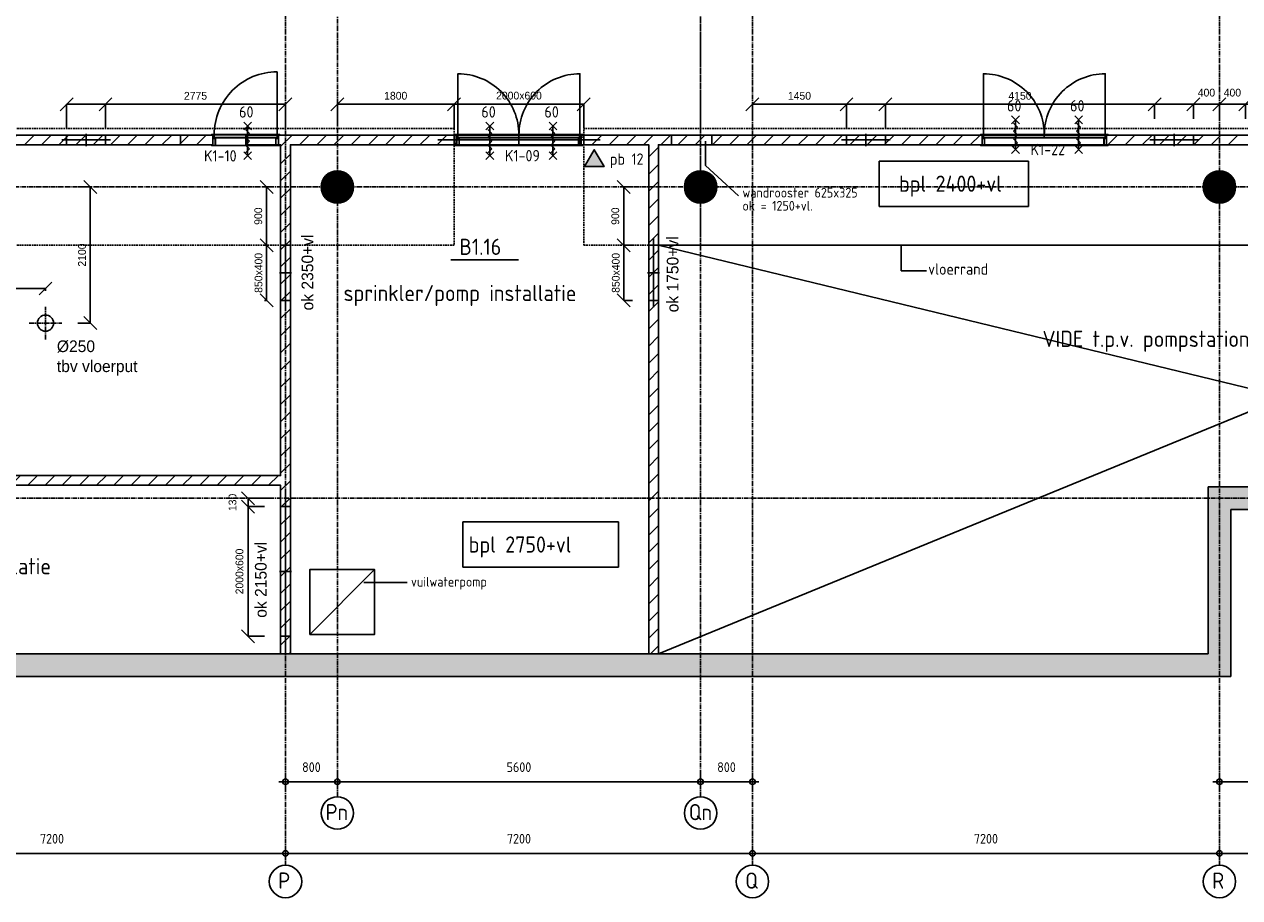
# Model space of a CAD drawing. Extents: x 3380 to 143674, y 4709 to 79406.
# Tile 21 of 24: x 114175 to 132914, y 6755 to 20225. Entities that reach past the tile are written whole.
import ezdxf
from ezdxf.enums import TextEntityAlignment as Align

# ---------------------------------------------------------------- set-up
doc = ezdxf.new("R2010")
doc.units = 0
doc.header["$LTSCALE"] = 100
doc.linetypes.add('CENTER2', pattern=[1.125, 0.75, -0.125, 0.125, -0.125])
doc.linetypes.add('HIDDEN', pattern=[0.375, 0.25, -0.125])
doc.layers.get('0').update_dxf_attribs({"linetype": 'CONTINUOUS'})
doc.layers.get('DEFPOINTS').update_dxf_attribs({"linetype": 'CONTINUOUS'})
for name, color, linetype in [('AL------_SPARING', 2, 'CONTINUOUS'), ('BOUWKUNDIG', 11, 'CONTINUOUS'), ('PARKEREN', 8, 'HIDDEN'), ('SPARING', 2, 'CONTINUOUS'), ('STRAMIEN', 7, 'CENTER2'), ('TEKST', 11, 'CONTINUOUS')]:
    doc.layers.add(name, color=color, linetype=linetype)
doc.styles.add('BURO', font='ISO.SHX')
doc.styles.add('BURO-012', font='BUROFONT.shx', dxfattribs={"height": 120})
doc.styles.add('BURO-018', font='BUROFONT.shx', dxfattribs={"height": 180})
doc.styles.add('PIETERS', font='ISO.SHX')
doc.styles.get("Standard").update_dxf_attribs({"font": 'ISO.SHX'})
doc.dimstyles.new('1-50', dxfattribs={"dimscale": 50, "dimtxt": 3, "dimasz": 1, "dimexe": 0, "dimexo": 0, "dimgap": 1, "dimtad": 1, "dimdec": 0, "dimtxsty": 'STANDARD', "dimblk1": 'B-TOD', "dimblk2": 'B-TOD', "dimsah": 1, "dimcen": 0, "dimse1": 1, "dimse2": 1, "dimclrd": 256, "dimclre": 256, "dimclrt": 256, "dimazin": 3, "dimtfac": 1, "dimtdec": 0, "dimtmove": 0, "dimatfit": 3, "dimtolj": 1})
doc.dimstyles.new('DIM100', dxfattribs={"dimscale": 100, "dimtxt": 1.8, "dimasz": 0, "dimexe": 0, "dimexo": 2.5, "dimgap": 1.5, "dimtad": 0, "dimdec": 0, "dimzin": 0, "dimtxsty": 'BURO-018', "dimtsz": 1, "dimcen": -3, "dimazin": 3, "dimtfac": 1, "dimtdec": 0, "dimtofl": 0, "dimtmove": 0, "dimatfit": 3, "dimtvp": 1.055556, "dimtolj": 1, "dimtzin": 0})
pattern_1 = [(45, (37504.02, 180606.86), (-132.58252, 132.58252), [])]

# ---------------------------------------------------------------- blocks, each defined once
blk = doc.blocks.new('B-TOD')
for p, q in [((-2, 0), (2, 0)), ((0, -2), (0, 2))]:
    blk.add_line(p, q)
blk.add_circle((0, 0), 0.86)
blk = doc.blocks.new('*D53')
at = {"linetype": 'BYBLOCK'}
blk.add_line((87948, -173168), (95048, -173168), dxfattribs=at)
at = {"layer": 'DEFPOINTS', "color": 0, "linetype": 'BYBLOCK'}
for p in [(95098, -173168), (87898, -173352), (95098, -173352)]:
    blk.add_point(p, dxfattribs=at)
at = {"linetype": 'BYBLOCK', "xscale": 50, "yscale": 50, "zscale": 50, "rotation": 180}
blk.add_blockref('B-TOD', (87898, -173168), dxfattribs=at)
at = {"linetype": 'BYBLOCK', "xscale": 50, "yscale": 50, "zscale": 50}
blk.add_blockref('B-TOD', (95098, -173168), dxfattribs=at)
at = {"linetype": 'BYBLOCK'}
blk.add_text('7200', height=150, dxfattribs=at).set_placement((91498, -173018), align=Align.CENTER)
blk = doc.blocks.new('*D59')
at = {"linetype": 'BYBLOCK'}
blk.add_line((73548, -173168), (80648, -173168), dxfattribs=at)
at = {"layer": 'DEFPOINTS', "color": 0, "linetype": 'BYBLOCK'}
for p in [(80698, -173168), (73498, -173352), (80698, -173352)]:
    blk.add_point(p, dxfattribs=at)
at = {"linetype": 'BYBLOCK', "xscale": 50, "yscale": 50, "zscale": 50, "rotation": 180}
blk.add_blockref('B-TOD', (73498, -173168), dxfattribs=at)
at = {"linetype": 'BYBLOCK', "xscale": 50, "yscale": 50, "zscale": 50}
blk.add_blockref('B-TOD', (80698, -173168), dxfattribs=at)
at = {"linetype": 'BYBLOCK'}
blk.add_text('7200', height=150, dxfattribs=at).set_placement((77098, -173018), align=Align.CENTER)
blk = doc.blocks.new('*D60')
at = {"linetype": 'BYBLOCK'}
blk.add_line((87148, -172064), (87848, -172064), dxfattribs=at)
at = {"layer": 'DEFPOINTS', "color": 0, "linetype": 'BYBLOCK'}
for p in [(87098, -171785), (87898, -172064), (87898, -172457)]:
    blk.add_point(p, dxfattribs=at)
at = {"linetype": 'BYBLOCK', "xscale": 50, "yscale": 50, "zscale": 50, "rotation": 180}
blk.add_blockref('B-TOD', (87098, -172064), dxfattribs=at)
at = {"linetype": 'BYBLOCK', "xscale": 50, "yscale": 50, "zscale": 50}
blk.add_blockref('B-TOD', (87898, -172064), dxfattribs=at)
at = {"linetype": 'BYBLOCK'}
blk.add_text('800', height=150, dxfattribs=at).set_placement((87498, -171914), align=Align.CENTER)
blk = doc.blocks.new('*D61')
at = {"linetype": 'BYBLOCK'}
blk.add_line((80748, -172064), (81448, -172064), dxfattribs=at)
at = {"layer": 'DEFPOINTS', "color": 0, "linetype": 'BYBLOCK'}
for p in [(81498, -172064), (80698, -172457), (81498, -172457)]:
    blk.add_point(p, dxfattribs=at)
at = {"linetype": 'BYBLOCK', "xscale": 50, "yscale": 50, "zscale": 50, "rotation": 180}
blk.add_blockref('B-TOD', (80698, -172064), dxfattribs=at)
at = {"linetype": 'BYBLOCK', "xscale": 50, "yscale": 50, "zscale": 50}
blk.add_blockref('B-TOD', (81498, -172064), dxfattribs=at)
at = {"linetype": 'BYBLOCK'}
blk.add_text('800', height=150, dxfattribs=at).set_placement((81098, -171914), align=Align.CENTER)
blk = doc.blocks.new('*D62')
at = {"linetype": 'BYBLOCK'}
blk.add_line((81548, -172064), (87048, -172064), dxfattribs=at)
at = {"layer": 'DEFPOINTS', "color": 0, "linetype": 'BYBLOCK'}
for p in [(87098, -171785), (87098, -172064), (81498, -172457)]:
    blk.add_point(p, dxfattribs=at)
at = {"linetype": 'BYBLOCK', "xscale": 50, "yscale": 50, "zscale": 50, "rotation": 180}
blk.add_blockref('B-TOD', (81498, -172064), dxfattribs=at)
at = {"linetype": 'BYBLOCK', "xscale": 50, "yscale": 50, "zscale": 50}
blk.add_blockref('B-TOD', (87098, -172064), dxfattribs=at)
at = {"linetype": 'BYBLOCK'}
blk.add_text('5600', height=150, dxfattribs=at).set_placement((84298, -171914), align=Align.CENTER)
blk = doc.blocks.new('*D63')
at = {"linetype": 'BYBLOCK'}
blk.add_line((80748, -173168), (87848, -173168), dxfattribs=at)
at = {"layer": 'DEFPOINTS', "color": 0, "linetype": 'BYBLOCK'}
for p in [(87898, -173168), (80698, -173352), (87898, -173352)]:
    blk.add_point(p, dxfattribs=at)
at = {"linetype": 'BYBLOCK', "xscale": 50, "yscale": 50, "zscale": 50, "rotation": 180}
blk.add_blockref('B-TOD', (80698, -173168), dxfattribs=at)
at = {"linetype": 'BYBLOCK', "xscale": 50, "yscale": 50, "zscale": 50}
blk.add_blockref('B-TOD', (87898, -173168), dxfattribs=at)
at = {"linetype": 'BYBLOCK'}
blk.add_text('7200', height=150, dxfattribs=at).set_placement((84298, -173018), align=Align.CENTER)
blk = doc.blocks.new('*D64')
at = {"linetype": 'BYBLOCK'}
blk.add_line((95148, -172064), (100648, -172064), dxfattribs=at)
at = {"layer": 'DEFPOINTS', "color": 0, "linetype": 'BYBLOCK'}
for p in [(100698, -171785), (100698, -172064), (95098, -172457)]:
    blk.add_point(p, dxfattribs=at)
at = {"linetype": 'BYBLOCK', "xscale": 50, "yscale": 50, "zscale": 50, "rotation": 180}
blk.add_blockref('B-TOD', (95098, -172064), dxfattribs=at)
at = {"linetype": 'BYBLOCK', "xscale": 50, "yscale": 50, "zscale": 50}
blk.add_blockref('B-TOD', (100698, -172064), dxfattribs=at)
at = {"linetype": 'BYBLOCK'}
blk.add_text('5600', height=150, dxfattribs=at).set_placement((97898, -171914), align=Align.CENTER)
blk = doc.blocks.new('*D65')
at = {"linetype": 'BYBLOCK'}
blk.add_line((95148, -173168), (102248, -173168), dxfattribs=at)
at = {"layer": 'DEFPOINTS', "color": 0, "linetype": 'BYBLOCK'}
for p in [(102298, -173168), (95098, -173352), (102298, -173352)]:
    blk.add_point(p, dxfattribs=at)
at = {"linetype": 'BYBLOCK', "xscale": 50, "yscale": 50, "zscale": 50, "rotation": 180}
blk.add_blockref('B-TOD', (95098, -173168), dxfattribs=at)
at = {"linetype": 'BYBLOCK', "xscale": 50, "yscale": 50, "zscale": 50}
blk.add_blockref('B-TOD', (102298, -173168), dxfattribs=at)
at = {"linetype": 'BYBLOCK'}
blk.add_text('7200', height=150, dxfattribs=at).set_placement((98698, -173018), align=Align.CENTER)
blk = doc.blocks.new('SPAAR2')
at = {"color": 1, "linetype": 'CONTINUOUS'}
for p, q in [((0, -2.5), (0, 2.5)), ((-2.5, 0), (2.5, 0))]:
    blk.add_line(p, q, dxfattribs=at)
at = {"color": 0, "linetype": 'CONTINUOUS'}
for p, q in [((-2, 2), (2, 2)), ((-2, -2), (-2, 2)), ((2, 2), (2, -2)), ((2, -2), (-2, -2))]:
    blk.add_line(p, q, dxfattribs=at)
at = {"color": 0, "linetype": 'CONTINUOUS', "style": 'BURO-018', "flags": 1}
blk.add_attdef('AL_OMS', (0, 0), '', height=1.8, dxfattribs=at)
blk = doc.blocks.new('*D101')
at = {"color": 0, "linetype": 'BYBLOCK'}
for p, q in [((117726, 14686), (117526, 14886)), ((117877, 14786), (117626, 14786)), ((117626, 12786), (117626, 14786)), ((117726, 12686), (117526, 12886)), ((117877, 12786), (117626, 12786))]:
    blk.add_line(p, q, dxfattribs=at)
at = {"layer": 'DEFPOINTS', "color": 0, "linetype": 'BYBLOCK'}
for p in [(117626, 14786), (118127, 14786), (118127, 12786)]:
    blk.add_point(p, dxfattribs=at)
at = {"color": 0, "linetype": 'BYBLOCK', "insert": (117493, 13786), "char_height": 120, "attachment_point": 5, "rotation": 90, "style": 'BURO-012'}
blk.add_mtext('\\A1;2000x600', dxfattribs=at)
blk = doc.blocks.new('*D102')
at = {"color": 0, "linetype": 'BYBLOCK'}
for p, q in [((117726, 14816), (117526, 15016)), ((117726, 14686), (117526, 14886)), ((117952, 14916), (117626, 14916)), ((117626, 14786), (117626, 14916)), ((117877, 14786), (117626, 14786))]:
    blk.add_line(p, q, dxfattribs=at)
at = {"layer": 'DEFPOINTS', "color": 0, "linetype": 'BYBLOCK'}
for p in [(117626, 14916), (118202, 14916), (118127, 14786)]:
    blk.add_point(p, dxfattribs=at)
at = {"color": 0, "linetype": 'BYBLOCK', "insert": (117386, 14851), "char_height": 120, "attachment_point": 5, "rotation": 90, "style": 'BURO-012'}
blk.add_mtext('\\A1;130', dxfattribs=at)
blk = doc.blocks.new('*D103')
at = {"color": 0, "linetype": 'BYBLOCK'}
for p, q in [((118902, 20891), (119102, 21091)), ((119002, 20663), (119002, 20991)), ((119002, 20991), (120802, 20991)), ((120702, 20891), (120902, 21091)), ((120802, 20616), (120802, 20991))]:
    blk.add_line(p, q, dxfattribs=at)
at = {"layer": 'DEFPOINTS', "color": 0, "linetype": 'BYBLOCK'}
for p in [(120802, 20991, -311), (119002, 20413), (120802, 20366)]:
    blk.add_point(p, dxfattribs=at)
at = {"color": 0, "linetype": 'BYBLOCK', "insert": (119902, 21122), "char_height": 120, "attachment_point": 5, "style": 'BURO-012'}
blk.add_mtext('\\A1;1800', dxfattribs=at)
blk = doc.blocks.new('*D104')
at = {"color": 0, "linetype": 'BYBLOCK'}
for p, q in [((120702, 20891), (120902, 21091)), ((120802, 20616), (120802, 20991)), ((120802, 20991), (122802, 20991)), ((122702, 20891), (122902, 21091)), ((122802, 20616), (122802, 20991))]:
    blk.add_line(p, q, dxfattribs=at)
at = {"layer": 'DEFPOINTS', "color": 0, "linetype": 'BYBLOCK'}
for p in [(122802, 20991, -311), (120802, 20366), (122802, 20366)]:
    blk.add_point(p, dxfattribs=at)
at = {"color": 0, "linetype": 'BYBLOCK', "insert": (121802, 21124), "char_height": 120, "attachment_point": 5, "style": 'BURO-012'}
blk.add_mtext('\\A1;2000x600', dxfattribs=at)
blk = doc.blocks.new('*D105')
at = {"color": 0, "linetype": 'BYBLOCK'}
for p, q in [((115327, 20891), (115527, 21091)), ((115427, 20616), (115427, 20991)), ((115427, 20991), (118202, 20991)), ((118102, 20891), (118302, 21091)), ((118202, 20616), (118202, 20991))]:
    blk.add_line(p, q, dxfattribs=at)
at = {"layer": 'DEFPOINTS', "color": 0, "linetype": 'BYBLOCK'}
for p in [(118202, 20991), (115427, 20366), (118202, 20366)]:
    blk.add_point(p, dxfattribs=at)
at = {"color": 0, "linetype": 'BYBLOCK', "insert": (116815, 21121), "char_height": 120, "attachment_point": 5, "style": 'BURO-012'}
blk.add_mtext('\\A1;2775', dxfattribs=at)
blk = doc.blocks.new('*D106')
at = {"color": 0, "linetype": 'BYBLOCK'}
for p, q in [((125302, 20891), (125502, 21091)), ((125402, 20766), (125402, 20991)), ((125402, 20991), (126852, 20991)), ((126752, 20891), (126952, 21091)), ((126852, 20766), (126852, 20991))]:
    blk.add_line(p, q, dxfattribs=at)
at = {"layer": 'DEFPOINTS', "color": 0, "linetype": 'BYBLOCK'}
for p in [(126852, 20991), (125402, 20516), (126852, 20516)]:
    blk.add_point(p, dxfattribs=at)
at = {"color": 0, "linetype": 'BYBLOCK', "insert": (126127, 21121), "char_height": 120, "attachment_point": 5, "style": 'BURO-012'}
blk.add_mtext('\\A1;1450', dxfattribs=at)
blk = doc.blocks.new('*D119')
at = {"color": 0, "linetype": 'BYBLOCK'}
for p, q in [((114727, 20891), (114927, 21091)), ((114827, 20616), (114827, 20991)), ((114827, 20991), (115427, 20991)), ((115327, 20891), (115527, 21091)), ((115427, 20616), (115427, 20991))]:
    blk.add_line(p, q, dxfattribs=at)
at = {"layer": 'DEFPOINTS', "color": 0, "linetype": 'BYBLOCK'}
for p in [(115427, 20991), (114827, 20366), (115427, 20366)]:
    blk.add_point(p, dxfattribs=at)
blk = doc.blocks.new('*D120')
at = {"color": 0, "linetype": 'BYBLOCK'}
for p, q in [((118012, 19616), (117812, 19816)), ((117952, 19716), (117912, 19716)), ((117912, 19716), (117912, 18816)), ((118012, 18716), (117812, 18916)), ((117877, 18816), (117912, 18816))]:
    blk.add_line(p, q, dxfattribs=at)
at = {"layer": 'DEFPOINTS', "color": 0, "linetype": 'BYBLOCK'}
for p in [(118202, 19716), (117912, 18816), (118127, 18816)]:
    blk.add_point(p, dxfattribs=at)
at = {"color": 0, "linetype": 'BYBLOCK', "insert": (117783, 19266), "char_height": 120, "attachment_point": 5, "rotation": 90, "style": 'BURO-012'}
blk.add_mtext('\\A1;900', dxfattribs=at)
blk = doc.blocks.new('*D121')
at = {"color": 0, "linetype": 'BYBLOCK'}
for p, q in [((118012, 18716), (117812, 18916)), ((117877, 18816), (117912, 18816)), ((117912, 18816), (117912, 17966)), ((118012, 17866), (117812, 18066)), ((117877, 17966), (117912, 17966))]:
    blk.add_line(p, q, dxfattribs=at)
at = {"layer": 'DEFPOINTS', "color": 0, "linetype": 'BYBLOCK'}
for p in [(118127, 18816), (117912, 17966), (118127, 17966)]:
    blk.add_point(p, dxfattribs=at)
at = {"color": 0, "linetype": 'BYBLOCK', "insert": (117787, 18391), "char_height": 120, "attachment_point": 5, "rotation": 90, "style": 'BURO-012'}
blk.add_mtext('\\A1;850x400', dxfattribs=at)
blk = doc.blocks.new('*D122')
at = {"color": 0, "linetype": 'BYBLOCK'}
for p, q in [((123518, 18716), (123318, 18916)), ((123552, 18816), (123418, 18816)), ((123418, 17966), (123418, 18816)), ((123518, 17866), (123318, 18066)), ((123552, 17966), (123418, 17966))]:
    blk.add_line(p, q, dxfattribs=at)
at = {"layer": 'DEFPOINTS', "color": 0, "linetype": 'BYBLOCK'}
for p in [(123418, 18816), (123802, 18816), (123802, 17966)]:
    blk.add_point(p, dxfattribs=at)
at = {"color": 0, "linetype": 'BYBLOCK', "insert": (123295, 18391), "char_height": 120, "attachment_point": 5, "rotation": 90, "style": 'BURO-012'}
blk.add_mtext('\\A1;850x400', dxfattribs=at)
blk = doc.blocks.new('*D123')
at = {"color": 0, "linetype": 'BYBLOCK'}
for p, q in [((123518, 19616), (123318, 19816)), ((123552, 19716), (123418, 19716)), ((123418, 19716), (123418, 18816)), ((123518, 18716), (123318, 18916)), ((123552, 18816), (123418, 18816))]:
    blk.add_line(p, q, dxfattribs=at)
at = {"layer": 'DEFPOINTS', "color": 0, "linetype": 'BYBLOCK'}
for p in [(123802, 19716), (123418, 18816), (123802, 18816)]:
    blk.add_point(p, dxfattribs=at)
at = {"color": 0, "linetype": 'BYBLOCK', "insert": (123288, 19266), "char_height": 120, "attachment_point": 5, "rotation": 90, "style": 'BURO-012'}
blk.add_mtext('\\A1;900', dxfattribs=at)
blk = doc.blocks.new('*D124')
at = {"color": 0, "linetype": 'BYBLOCK'}
for p, q in [((126752, 20891), (126952, 21091)), ((126852, 20616), (126852, 20991)), ((126852, 20991), (127452, 20991)), ((127352, 20891), (127552, 21091)), ((127452, 20616), (127452, 20991))]:
    blk.add_line(p, q, dxfattribs=at)
at = {"layer": 'DEFPOINTS', "color": 0, "linetype": 'BYBLOCK'}
for p in [(127452, 20991), (126852, 20366), (127452, 20366)]:
    blk.add_point(p, dxfattribs=at)
blk = doc.blocks.new('*D125')
at = {"color": 0, "linetype": 'BYBLOCK'}
for p, q in [((132502, 20891), (132702, 21091)), ((132602, 20766), (132602, 20991)), ((132602, 20991), (133002, 20991)), ((132902, 20891), (133102, 21091)), ((133002, 20766), (133002, 20991))]:
    blk.add_line(p, q, dxfattribs=at)
at = {"layer": 'DEFPOINTS', "color": 0, "linetype": 'BYBLOCK'}
for p in [(133002, 20991), (132602, 20516), (133002, 20516)]:
    blk.add_point(p, dxfattribs=at)
at = {"color": 0, "linetype": 'BYBLOCK', "insert": (132802, 21170), "char_height": 120, "attachment_point": 5, "style": 'BURO-012'}
blk.add_mtext('\\A1;400', dxfattribs=at)
blk = doc.blocks.new('*D126')
at = {"color": 0, "linetype": 'BYBLOCK'}
for p, q in [((132902, 20891), (133102, 21091)), ((133002, 20766), (133002, 20991)), ((133002, 20991), (133602, 20991)), ((133502, 20891), (133702, 21091)), ((133602, 20766), (133602, 20991))]:
    blk.add_line(p, q, dxfattribs=at)
at = {"layer": 'DEFPOINTS', "color": 0, "linetype": 'BYBLOCK'}
for p in [(133602, 20991), (133002, 20516), (133602, 20516)]:
    blk.add_point(p, dxfattribs=at)
blk = doc.blocks.new('*D127')
at = {"color": 0, "linetype": 'BYBLOCK'}
for p, q in [((132102, 20891), (132302, 21091)), ((132202, 20766), (132202, 20991)), ((132202, 20991), (132602, 20991)), ((132502, 20891), (132702, 21091)), ((132602, 20807), (132602, 20991))]:
    blk.add_line(p, q, dxfattribs=at)
at = {"layer": 'DEFPOINTS', "color": 0, "linetype": 'BYBLOCK'}
for p in [(132602, 20991), (132202, 20516), (132602, 20557)]:
    blk.add_point(p, dxfattribs=at)
at = {"color": 0, "linetype": 'BYBLOCK', "insert": (132402, 21170), "char_height": 120, "attachment_point": 5, "style": 'BURO-012'}
blk.add_mtext('\\A1;400', dxfattribs=at)
blk = doc.blocks.new('*D128')
at = {"color": 0, "linetype": 'BYBLOCK'}
for p, q in [((131502, 20891), (131702, 21091)), ((131602, 20766), (131602, 20991)), ((131602, 20991), (132202, 20991)), ((132102, 20891), (132302, 21091)), ((132202, 20766), (132202, 20991))]:
    blk.add_line(p, q, dxfattribs=at)
at = {"layer": 'DEFPOINTS', "color": 0, "linetype": 'BYBLOCK'}
for p in [(132202, 20991), (131602, 20516), (132202, 20516)]:
    blk.add_point(p, dxfattribs=at)
blk = doc.blocks.new('*D129')
at = {"color": 0, "linetype": 'BYBLOCK'}
for p, q in [((127352, 20891), (127552, 21091)), ((127452, 20766), (127452, 20991)), ((127452, 20991), (131602, 20991)), ((131502, 20891), (131702, 21091)), ((131602, 20766), (131602, 20991))]:
    blk.add_line(p, q, dxfattribs=at)
at = {"layer": 'DEFPOINTS', "color": 0, "linetype": 'BYBLOCK'}
for p in [(131602, 20991), (127452, 20516), (131602, 20516)]:
    blk.add_point(p, dxfattribs=at)
at = {"color": 0, "linetype": 'BYBLOCK', "insert": (129527, 21121), "char_height": 120, "attachment_point": 5, "style": 'BURO-012'}
blk.add_mtext('\\A1;4150', dxfattribs=at)
blk = doc.blocks.new('*D136')
at = {"color": 0, "linetype": 'BYBLOCK'}
for p, q in [((110902, 18050), (111102, 18250)), ((114402, 18050), (114602, 18250)), ((111002, 18116), (111002, 18150)), ((114502, 18150), (111002, 18150)), ((114502, 18116), (114502, 18150))]:
    blk.add_line(p, q, dxfattribs=at)
at = {"layer": 'DEFPOINTS', "color": 0, "linetype": 'BYBLOCK'}
for p in [(111002, 18150), (111002, 17866), (114502, 17866)]:
    blk.add_point(p, dxfattribs=at)
at = {"color": 0, "linetype": 'BYBLOCK', "insert": (112752, 18277), "char_height": 120, "attachment_point": 5, "style": 'BURO-012'}
blk.add_mtext('\\A1;3500', dxfattribs=at)
blk = doc.blocks.new('*D137')
at = {"color": 0, "linetype": 'BYBLOCK'}
for p, q in [((115002, 19716), (115192, 19716)), ((115292, 19616), (115092, 19816)), ((115192, 17616), (115192, 19716)), ((115002, 17616), (115192, 17616)), ((115292, 17516), (115092, 17716))]:
    blk.add_line(p, q, dxfattribs=at)
at = {"layer": 'DEFPOINTS', "color": 0, "linetype": 'BYBLOCK'}
for p in [(114752, 19716), (115192, 19716), (114752, 17616)]:
    blk.add_point(p, dxfattribs=at)
at = {"color": 0, "linetype": 'BYBLOCK', "insert": (115066, 18666), "char_height": 120, "attachment_point": 5, "rotation": 90, "style": 'BURO-012'}
blk.add_mtext('\\A1;2100', dxfattribs=at)

msp = doc.modelspace()

# ---------------------------------------------------------------- hatches: boundary and pattern name
at = {"layer": 'BOUWKUNDIG', "linetype": 'CONTINUOUS'}
h = msp.add_hatch(dxfattribs=at)
h.set_pattern_fill('NAALDHOUT', color=256, scale=50, style=0)
h.set_pattern_definition(pattern_1)
h.paths.add_polyline_path([(118092, 18516), (120842, 18516), (120842, 18366), (118277, 18366), (118277, 10516), (118127, 10516), (118127, 13116), (107682.1, 13116), (107682.1, 13266), (118127, 13266), (118127, 18366), (118092, 18366)])
h = msp.add_hatch(dxfattribs=at)
h.set_pattern_fill('NAALDHOUT', color=256, scale=50, style=0)
h.set_pattern_definition(pattern_1)
h.paths.add_polyline_path([(113170, 18365), (113170, 18515), (117082, 18516), (117082, 18366)])

# ---------------------------------------------------------------- linework, layer by layer
at = {"layer": 'BOUWKUNDIG', "linetype": 'HIDDEN'}
for p, q in [((139317, 18616), (122802, 18616)), ((122802, 16816), (122802, 18616)), ((122802, 16816), (123952, 16816))]:
    msp.add_line(p, q, dxfattribs=at)
at = {"layer": 'BOUWKUNDIG', "linetype": 'CONTINUOUS'}
for p, q in [((108372, 18516, -310.7), (116582, 18516, -310.7)), ((116582, 18366, -310.7), (108372, 18366, -310.7)), ((116582, 18516, -310.7), (116582, 18366, -310.7)), ((117592, 18516, -310.7), (120814, 18516, -310.7)), ((117592, 18366, -310.7), (117592, 18516, -310.7)), ((118127, 18366, -310.7), (117592, 18366, -310.7)), ((118127, 13266, -310.7), (118127, 18366, -310.7)), ((120814, 18366, -310.7), (118277, 18366, -310.7)), ((118277, 18366, -310.7), (118277, 10516, -310.7)), ((120814, 18516, -310.7), (120814, 18366, -310.7)), ((122734, 18366), (122734, 18516)), ((122734, 18516), (139317, 18516)), ((123802, 18366), (122734, 18366)), ((122762, 18465.9), (122812.1, 18516)), ((122927.3, 18366), (123077.3, 18516)), ((123192.5, 18366), (123342.5, 18516)), ((123457.6, 18366), (123607.6, 18516)), ((123722.8, 18366), (123872.8, 18516)), ((123802, 10516), (123802, 18366)), ((139317, 18366), (123952, 18366)), ((123952, 18366), (123952, 10516)), ((123988, 18366), (124138, 18516)), ((124777, 18516), (124152, 18516)), ((124152, 18516), (124152, 18366)), ((124152, 18366), (124777, 18366)), ((124253.1, 18366), (124403.1, 18516)), ((124518.3, 18366), (124668.3, 18516)), ((124777, 18366), (124777, 18516)), ((124783.5, 18366), (124933.5, 18516)), ((125048.6, 18366), (125198.6, 18516)), ((125313.8, 18366), (125463.8, 18516)), ((125579, 18366), (125729, 18516)), ((125844.1, 18366), (125994.1, 18516)), ((126109.3, 18366), (126259.3, 18516)), ((126374.5, 18366), (126524.5, 18516)), ((126639.6, 18366), (126789.6, 18516)), ((126904.8, 18366), (127054.8, 18516)), ((127169.9, 18366), (127319.9, 18516)), ((127435.1, 18366), (127585.1, 18516)), ((127700.3, 18366), (127850.3, 18516)), ((127965.4, 18366), (128115.4, 18516)), ((128230.6, 18366), (128380.6, 18516)), ((128495.8, 18366), (128645.8, 18516)), ((128760.9, 18366), (128910.9, 18516)), ((128942, 18366, -310.7), (128942, 18516, -310.7)), ((130862, 18366), (130862, 18516)), ((130882.3, 18366), (131032.3, 18516)), ((131147.4, 18366), (131297.4, 18516)), ((131412.6, 18366), (131562.6, 18516)), ((131677.8, 18366), (131827.8, 18516)), ((131942.9, 18366), (132092.9, 18516)), ((132208.1, 18366), (132358.1, 18516)), ((132473.2, 18366), (132623.2, 18516)), ((132738.4, 18366), (132888.4, 18516)), ((123802, 18180), (123952, 18330)), ((123802, 17914.9), (123952, 18064.9)), ((123802, 17649.7), (123952, 17799.7)), ((123802, 17384.5), (123952, 17534.5)), ((123802, 17119.4), (123952, 17269.4)), ((123802, 16854.2), (123952, 17004.2)), ((123802, 16589), (123952, 16739)), ((139317, 16816), (123952, 16816)), ((123952, 10516), (139317, 16816)), ((139317, 13091), (123952, 16816)), ((123802, 16323.9), (123952, 16473.9)), ((123802, 16058.7), (123952, 16208.7)), ((123802, 15793.5), (123952, 15943.5)), ((123802, 15528.4), (123952, 15678.4)), ((123802, 15263.2), (123952, 15413.2)), ((123802, 14998.1), (123952, 15148.1)), ((123802, 14732.9), (123952, 14882.9)), ((123802, 14467.7), (123952, 14617.7)), ((123802, 14202.6), (123952, 14352.6)), ((123802, 13937.4), (123952, 14087.4)), ((123802, 13672.2), (123952, 13822.2)), ((123802, 13407.1), (123952, 13557.1)), ((108667.1, 13266, -310.7), (118127, 13266, -310.7)), ((123802, 13141.9), (123952, 13291.9)), ((118127, 13116, -310.7), (108667.1, 13116, -310.7)), ((118127, 10516, -310.7), (118127, 13116, -310.7)), ((123802, 12876.7), (123952, 13026.7)), ((139317, 13091), (132427, 13091)), ((132427, 13091), (132427, 10516)), ((123802, 12611.6), (123952, 12761.6)), ((132777, 12741), (139667, 12741)), ((132777, 10166), (132777, 12741)), ((123802, 12346.4), (123952, 12496.4)), ((123802, 12081.2), (123952, 12231.2)), ((119577, 11816), (118577, 10816)), ((123802, 11816.1), (123952, 11966.1)), ((123802, 11550.9), (123952, 11700.9)), ((123802, 11285.7), (123952, 11435.7)), ((123802, 11020.6), (123952, 11170.6)), ((123802, 10755.4), (123952, 10905.4)), ((132427, 10516), (59177, 10516)), ((118277, 10516, -310.7), (118127, 10516, -310.7)), ((123952, 10516), (123802, 10516)), ((123827.8, 10516), (123952, 10640.2)), ((59527, 10166), (132777, 10166))]:
    msp.add_line(p, q, dxfattribs=at)
at = {"layer": 'BOUWKUNDIG'}
for p, q in [((118077, 18526, -310.7), (117097, 18526, -310.7)), ((117097, 18463, -310.7), (117106, 18481, -310.7)), ((117106, 18463, -310.7), (117097, 18481, -310.7)), ((118052, 18476, -310.7), (117122, 18476, -310.7)), ((118077, 18463, -310.7), (118068, 18481, -310.7)), ((118068, 18463, -310.7), (118077, 18481, -310.7)), ((120842, 18366, -310.7), (120842, 18516, -310.7)), ((120857, 18526), (121802, 18526)), ((120857, 18463), (120866, 18481)), ((120866, 18463), (120857, 18481)), ((120882, 18476), (121802, 18476)), ((122747, 18526), (121802, 18526)), ((122722, 18476), (121802, 18476)), ((122747, 18463), (122738, 18481)), ((122738, 18463), (122747, 18481)), ((128957, 18526), (129902, 18526)), ((128957, 18463), (128966, 18481)), ((128966, 18463), (128957, 18481)), ((128982, 18476), (129902, 18476)), ((130847, 18526), (129902, 18526)), ((130822, 18476), (129902, 18476)), ((130847, 18463), (130838, 18481)), ((130838, 18463), (130847, 18481)), ((118052, 18355, -310.7), (117122, 18355, -310.7)), ((120882, 18355), (122722, 18355)), ((128982, 18355), (130822, 18355))]:
    msp.add_line(p, q, dxfattribs=at)
at = {"layer": 'BOUWKUNDIG', "elevation": -310.7}
msp.add_lwpolyline([(118072, 18521), (118072, 19491, 0.4142136), (117102, 18521)], format="xyb", dxfattribs=at)
at = {"layer": 'BOUWKUNDIG'}
for points in [[(120862, 18521), (120862, 19461, -0.4142136), (121802, 18521)], [(122742, 18521), (122742, 19461, 0.4142136), (121802, 18521)], [(128962, 18521), (128962, 19461, -0.4142136), (129902, 18521)], [(130842, 18521), (130842, 19461, 0.4142136), (129902, 18521)]]:
    msp.add_lwpolyline(points, format="xyb", dxfattribs=at)
at = {"layer": 'BOUWKUNDIG', "linetype": 'HIDDEN'}
msp.add_lwpolyline([(120802, 16816), (101202, 16816), (101202, 18616), (120802, 18616)], close=True, dxfattribs=at)
at = {"layer": 'BOUWKUNDIG', "linetype": 'CONTINUOUS', "elevation": -310.7}
for points in [[(118092, 18516), (120842, 18516), (120842, 18366), (118277, 18366), (118277, 10516), (118127, 10516), (118127, 13116), (107682.1, 13116), (107682.1, 13266), (118127, 13266), (118127, 18366), (118092, 18366)], [(113170, 18515), (117082, 18516), (117082, 18366), (113170, 18365)]]:
    msp.add_lwpolyline(points, close=True, dxfattribs=at)
at = {"layer": 'BOUWKUNDIG', "linetype": 'CONTINUOUS'}
for points in [[(113170, 18365), (113170, 18515), (117082, 18516), (117082, 18366)], [(122812.6, 18029.4), (123114.2, 18029.4), (122963.4, 18290.6)]]:
    msp.add_lwpolyline(points, close=True, dxfattribs=at)
at = {"layer": 'BOUWKUNDIG', "elevation": -310.7}
for points in [[(117064, 18365), (117062, 18365), (117062, 18355), (117122, 18355), (117122, 18476), (117106, 18476), (117106, 18463), (117097, 18463), (117097, 18526), (117062, 18526), (117062, 18516), (117064, 18516), (117064, 18524), (117095, 18524), (117095, 18461), (117108, 18461), (117108, 18474), (117120, 18474), (117120, 18357), (117064, 18357)], [(117102, 18521), (118072, 18521), (118072, 18481), (117942, 18481), (117102, 18481)], [(118110, 18365), (118112, 18365), (118112, 18355), (118052, 18355), (118052, 18476), (118068, 18476), (118068, 18463), (118077, 18463), (118077, 18526), (118112, 18526), (118112, 18516), (118110, 18516), (118110, 18524), (118079, 18524), (118079, 18461), (118066, 18461), (118066, 18474), (118054, 18474), (118054, 18357), (118110, 18357)]]:
    msp.add_lwpolyline(points, close=True, dxfattribs=at)
for points in [[(117097, 18463), (117106, 18463), (117106, 18481), (117097, 18481), (117097, 18463)], [(118077, 18463), (118068, 18463), (118068, 18481), (118077, 18481), (118077, 18463)]]:
    msp.add_lwpolyline(points, dxfattribs=at)
at = {"layer": 'BOUWKUNDIG', "linetype": 'CONTINUOUS', "elevation": -310.7}
msp.add_lwpolyline([(120842, 18516), (118092, 18516)], dxfattribs=at)
at = {"layer": 'BOUWKUNDIG'}
for points in [[(120824, 18365), (120822, 18365), (120822, 18355), (120882, 18355), (120882, 18476), (120866, 18476), (120866, 18463), (120857, 18463), (120857, 18526), (120822, 18526), (120822, 18516), (120824, 18516), (120824, 18524), (120855, 18524), (120855, 18461), (120868, 18461), (120868, 18474), (120880, 18474), (120880, 18357), (120824, 18357)], [(121802, 18521), (120862, 18521), (120862, 18481), (120992, 18481), (121802, 18481)], [(121802, 18521), (122742, 18521), (122742, 18481), (122647.7, 18481), (121802, 18481)], [(122780, 18365), (122782, 18365), (122782, 18355), (122722, 18355), (122722, 18476), (122738, 18476), (122738, 18463), (122747, 18463), (122747, 18526), (122782, 18526), (122782, 18516), (122780, 18516), (122780, 18524), (122749, 18524), (122749, 18461), (122736, 18461), (122736, 18474), (122724, 18474), (122724, 18357), (122780, 18357)], [(128924, 18365), (128922, 18365), (128922, 18355), (128982, 18355), (128982, 18476), (128966, 18476), (128966, 18463), (128957, 18463), (128957, 18526), (128922, 18526), (128922, 18516), (128924, 18516), (128924, 18524), (128955, 18524), (128955, 18461), (128968, 18461), (128968, 18474), (128980, 18474), (128980, 18357), (128924, 18357)], [(129902, 18521), (128962, 18521), (128962, 18481), (129092, 18481), (129902, 18481)], [(129902, 18521), (130842, 18521), (130842, 18481), (130747.7, 18481), (129902, 18481)], [(130880, 18365), (130882, 18365), (130882, 18355), (130822, 18355), (130822, 18476), (130838, 18476), (130838, 18463), (130847, 18463), (130847, 18526), (130882, 18526), (130882, 18516), (130880, 18516), (130880, 18524), (130849, 18524), (130849, 18461), (130836, 18461), (130836, 18474), (130824, 18474), (130824, 18357), (130880, 18357)]]:
    msp.add_lwpolyline(points, close=True, dxfattribs=at)
for points in [[(120857, 18463), (120866, 18463), (120866, 18481), (120857, 18481), (120857, 18463)], [(122747, 18463), (122738, 18463), (122738, 18481), (122747, 18481), (122747, 18463)], [(128957, 18463), (128966, 18463), (128966, 18481), (128957, 18481), (128957, 18463)], [(130847, 18463), (130838, 18463), (130838, 18481), (130847, 18481), (130847, 18463)]]:
    msp.add_lwpolyline(points, dxfattribs=at)
at = {"layer": 'BOUWKUNDIG', "linetype": 'CONTINUOUS'}
for points in [[(128942, 18516), (122762, 18516), (122762, 18366), (123802, 18366), (123802, 10516), (123952, 10516), (123952, 18366), (128942, 18366)], [(134442, 18516), (130862, 18516)], [(130862, 18366), (134442, 18366)], [(118577, 10816), (119577, 10816), (119577, 11816), (118577, 11816), (118577, 10816)]]:
    msp.add_lwpolyline(points, dxfattribs=at)
for points in [[(118877, 17716, 250, 250, 1), (119127, 17716, 250, 250, 1)], [(124477, 17716, 250, 250, 1), (124727, 17716, 250, 250, 1)], [(132477, 17716, 250, 250, 1), (132727, 17716, 250, 250, 1)]]:
    msp.add_lwpolyline(points, format="xyseb", close=True, dxfattribs=at)
for centre in [(119002, 17716), (124602, 17716), (132602, 17716)]:
    msp.add_circle(centre, 250, dxfattribs=at)
for points in [[(122812.6, 18029.4), (122963.4, 18290.6), (123114.2, 18029.4), (122963.4, 18290.6)], [(132427, 13091), (132427, 12741), (139667, 13091), (139667, 12741)], [(132427, 12741), (132777, 12741), (132427, 10516), (132777, 10516)], [(59177, 10516), (59177, 10166), (132777, 10516), (132777, 10166)]]:
    msp.add_solid(points, dxfattribs=at)
at = {"layer": 'PARKEREN'}
for p, q in [((124602, 61741), (124602, 17966)), ((124602, 17466), (124602, 16966))]:
    msp.add_line(p, q, dxfattribs=at)
at = {"layer": 'PARKEREN', "linetype": 'HIDDEN'}
msp.add_line((124602, 17964.3), (124602, 18091), dxfattribs=at)
at = {"layer": 'SPARING', "color": 1, "linetype": 'CENTER2'}
for p, q in [((114502, 15366), (114502, 15866)), ((114252, 15616), (114752, 15616))]:
    msp.add_line(p, q, dxfattribs=at)
at = {"layer": 'SPARING', "color": 2, "linetype": 'CONTINUOUS'}
msp.add_circle((114502, 15616), 125, dxfattribs=at)
at = {"layer": 'STRAMIEN'}
for p, q in [((118202, 7254.8), (118202, 63726.8)), ((125402, 7254.8), (125402, 63726.8)), ((132602, 7254.8), (132602, 63726.8)), ((119002, 8310.9), (119002, 62864)), ((124602, 8310.9), (124602, 62864)), ((5117.3, 17716), (141976.2, 17716)), ((3879.5, 12916), (143173.7, 12916))]:
    msp.add_line(p, q, dxfattribs=at)
at = {"layer": 'STRAMIEN', "linetype": 'CONTINUOUS'}
for centre in [(119002, 8060.9), (124602, 8060.9), (118202, 7004.8), (125402, 7004.8), (132602, 7004.8)]:
    msp.add_circle(centre, 250, dxfattribs=at)
at = {"layer": 'TEKST'}
for p, q in [((129398.3, 18811.4), (129518.3, 18691.4)), ((129518.3, 18811.4), (129398.3, 18691.4)), ((129458.3, 18293.7), (129458.3, 18751.4)), ((130370.7, 18811.4), (130490.7, 18691.4)), ((130490.7, 18811.4), (130370.7, 18691.4)), ((130430.7, 18293.7), (130430.7, 18751.4)), ((117558.1, 18716.4), (117678.1, 18596.4)), ((117678.1, 18716.4), (117558.1, 18596.4)), ((117588.1, 18603), (117648.1, 18543)), ((117618.1, 18198.7), (117618.1, 18656.4)), ((121293.5, 18716.4), (121413.5, 18596.4)), ((121413.5, 18716.4), (121293.5, 18596.4)), ((121323.5, 18603), (121383.5, 18543)), ((121353.5, 18198.7), (121353.5, 18656.4)), ((122265.9, 18716.4), (122385.9, 18596.4)), ((122385.9, 18716.4), (122265.9, 18596.4)), ((122295.9, 18603), (122355.9, 18543)), ((122325.9, 18198.7), (122325.9, 18656.4)), ((129428.3, 18698), (129488.3, 18638)), ((129428.3, 18578), (129488.3, 18638)), ((129428.3, 18578), (129488.3, 18518)), ((130400.7, 18698), (130460.7, 18638)), ((130400.7, 18578), (130460.7, 18638)), ((130400.7, 18578), (130460.7, 18518)), ((117588.1, 18483), (117648.1, 18543)), ((117588.1, 18483), (117648.1, 18423)), ((117588.1, 18363), (117648.1, 18423)), ((121323.5, 18483), (121383.5, 18543)), ((121323.5, 18483), (121383.5, 18423)), ((121323.5, 18363), (121383.5, 18423)), ((122295.9, 18483), (122355.9, 18543)), ((122295.9, 18483), (122355.9, 18423)), ((122295.9, 18363), (122355.9, 18423)), ((124675.7, 18420.4), (124675.7, 18046.3)), ((129428.3, 18458), (129488.3, 18518)), ((129428.3, 18458), (129488.3, 18398)), ((129428.3, 18338), (129488.3, 18398)), ((130400.7, 18458), (130460.7, 18518)), ((130400.7, 18458), (130460.7, 18398)), ((130400.7, 18338), (130460.7, 18398)), ((117678.1, 18138.7), (117558.1, 18258.7)), ((117558.1, 18138.7), (117678.1, 18258.7)), ((117588.1, 18363), (117648.1, 18303)), ((117588.1, 18243), (117648.1, 18303)), ((121413.5, 18138.7), (121293.5, 18258.7)), ((121293.5, 18138.7), (121413.5, 18258.7)), ((121323.5, 18363), (121383.5, 18303)), ((121323.5, 18243), (121383.5, 18303)), ((122385.9, 18138.7), (122265.9, 18258.7)), ((122265.9, 18138.7), (122385.9, 18258.7)), ((122295.9, 18363), (122355.9, 18303)), ((122295.9, 18243), (122355.9, 18303)), ((129518.3, 18233.7), (129398.3, 18353.7)), ((129398.3, 18233.7), (129518.3, 18353.7)), ((130490.7, 18233.7), (130370.7, 18353.7)), ((130370.7, 18233.7), (130490.7, 18353.7)), ((124675.7, 18046.3), (125187.2, 17578.4)), ((127356.9, 18115.8), (129656.5, 18115.8)), ((127356.9, 17415.7), (127356.9, 18115.8)), ((129656.5, 18115.8), (129656.5, 17415.7)), ((129656.5, 17415.7), (127356.9, 17415.7)), ((120938.1, 12550.8), (123334.9, 12550.8)), ((120938.1, 11850.7), (120938.1, 12550.8)), ((123334.9, 12550.8), (123334.9, 11850.7)), ((123334.9, 11850.7), (120938.1, 11850.7))]:
    msp.add_line(p, q, dxfattribs=at)
at = {"layer": 'TEKST', "linetype": 'CONTINUOUS'}
for p, q in [((127693.9, 16421), (127693.9, 16816)), ((120752.5, 16592.9), (121793.3, 16592.9)), ((128085, 16421), (127693.9, 16421)), ((120077.1, 11616.1), (119411.7, 11616.1))]:
    msp.add_line(p, q, dxfattribs=at)

# ---------------------------------------------------------------- block references
at = {"layer": 'AL------_SPARING', "linetype": 'CONTINUOUS', "xscale": 212.5, "yscale": 37.5, "zscale": 212.5, "rotation": 90}
for p in [(118202, 16391), (123877, 16391)]:
    msp.add_blockref('SPAAR2', p, dxfattribs=at)
at = {"layer": 'SPARING', "linetype": 'CONTINUOUS'}
for p, xscale, yscale, zscale, rotation in [((115127.2, 18441, -310.7), 37.5, 150, 37.5, 90), ((121802, 18441), 500, 37.5, 500, 180), ((127152, 18441), 37.5, 150, 37.5, 90), ((131902, 18441), 37.5, 150, 37.5, 90), ((118202, 11786), 500, 37.5, 500, 90)]:
    msp.add_blockref('SPAAR2', p, dxfattribs=dict(at, xscale=xscale, yscale=yscale, zscale=zscale, rotation=rotation))

# ---------------------------------------------------------------- texts
at = {"layer": 'BOUWKUNDIG', "linetype": 'CONTINUOUS', "style": 'PIETERS'}
msp.add_text('pb 12', height=175, dxfattribs=at).set_placement((123204.2, 18058.7))
at = {"layer": 'SPARING', "color": 1, "linetype": 'CONTINUOUS', "style": 'BURO-018'}
for s, p in [('ok 2350+vl', (118630.7, 15812)), ('ok 1750+vl', (124261.1, 15782.6)), ('ok 2150+vl', (117911.6, 11072.1))]:
    msp.add_text(s, height=180, rotation=90, dxfattribs=at).set_placement(p)
for s, p in [('%%c250', (114677.4, 15169.6)), ('tbv vloerput', (114677.4, 14861))]:
    msp.add_text(s, height=180, dxfattribs=at).set_placement(p)
at = {"layer": 'STRAMIEN', "linetype": 'CONTINUOUS', "style": 'BURO'}
for s, p in [('Pn', (118820.6, 7949.5)), ('Qn', (124420.6, 7949.5)), ('P', (118090.5, 6893.4)), ('Q', (125290.5, 6893.4)), ('R', (132490.5, 6893.4))]:
    msp.add_text(s, height=250, dxfattribs=at).set_placement(p)
at = {"layer": 'TEKST', "style": 'PIETERS'}
for p in [(117487, 18785.5), (121222.4, 18785.5), (122194.8, 18785.5), (129327.2, 18880.5), (130299.6, 18880.5)]:
    msp.add_text('60', height=175, dxfattribs=at).set_placement(p)
at = {"layer": 'TEKST'}
for s, height, p in [('K1-22', 175, (129691.3, 18205.8)), ('K1-10', 175, (116946.7, 18108.1, -310.7)), ('K1-09', 175, (121586.5, 18110.8)), ('wandrooster 625x325', 150, (125248, 17553)), ('ok = 1250+vl.', 150, (125248, 17351.1)), ('vuilwaterpomp', 150, (120136.6, 11552.6))]:
    msp.add_text(s, height=height, dxfattribs=at).set_placement(p)
at = {"layer": 'TEKST', "linetype": 'CONTINUOUS', "style": 'PIETERS'}
for s, height, p in [('bpl 2400+vl', 250, (127661.5, 17641.6)), ('B1.16', 250, (120884.5, 16668)), ('vloerrand', 175, (128110.9, 16362.7)), ('sprinkler/pomp installatie', 250, (119098.3, 15955.5)), ('VIDE t.p.v. pompstation ENW', 250, (129873.9, 15248.5)), ('warmtepompruimte', 250, (111419.7, 13562.2, 310.7)), ('bpl 2750+vl', 250, (121027.1, 12076.5)), ('ventilatie  installatie', 250, (111697.3, 11742.5, -310.7))]:
    msp.add_text(s, height=height, dxfattribs=at).set_placement(p)

# ---------------------------------------------------------------- dimensions: what is measured, and where the dimension line sits
at = {"layer": 'SPARING', "color": 1, "linetype": 'CONTINUOUS'}
for base, p1, p2, picture, middle in [((118202, 18991.1, -310.7), (115427.2, 18366, -310.7), (118202, 18366, -310.7), '*D105', (116814.6, 19121.2, -310.7)), ((120802, 18991.1, -310.7), (119002, 18413.5), (120802, 18366), '*D103', (119902, 19122.1)), ((126852, 18991.1), (125402, 18516), (126852, 18516), '*D106', (126127, 19121.2)), ((131602, 18991.1), (127452, 18516), (131602, 18516), '*D129', (129527, 19121.2)), ((111002, 16150), (114502, 15866), (111002, 15866), '*D136', (112752, 16276.6))]:
    dim = msp.add_linear_dim(base=base, p1=p1, p2=p2, dimstyle='DIM100', override={"dimtxt": 1.2, "dimgap": 1.2, "dimtxsty": 'BURO-012'}, dxfattribs=at)
    dim.commit()
    dim.dimension.update_dxf_attribs({"geometry": picture, "text_midpoint": middle, "insert": (0, -2000)})
for base, p1, p2, text, picture, middle in [((122802, 18991.1, -310.7), (120802, 18366), (122802, 18366), '<>x600', '*D104', (121802, 19124.2)), ((115427.2, 18991.1, -310.7), (114827.2, 18366, -310.7), (115427.2, 18366, -310.7), ' ', '*D119', (115127.2, 18991.1, -310.7)), ((127452, 18991.1), (126852, 18366), (127452, 18366), ' ', '*D124', (127152, 18991.1)), ((132202, 18991.1), (131602, 18516), (132202, 18516), ' ', '*D128', (131902, 18991.1)), ((133602, 18991.1), (133002, 18516), (133602, 18516), ' ', '*D126', (133302, 18991.1))]:
    dim = msp.add_linear_dim(base=base, p1=p1, p2=p2, text=text, dimstyle='DIM100', override={"dimtxt": 1.2, "dimgap": 1.2, "dimtxsty": 'BURO-012'}, dxfattribs=at)
    dim.commit()
    dim.dimension.update_dxf_attribs({"geometry": picture, "text_midpoint": middle, "insert": (0, -2000)})
for base, p1, p2, picture, middle in [((132602, 18991.1), (132202, 18516), (132602, 18557.3), '*D127', (132402, 19169.9)), ((133002, 18991.1), (132602, 18516), (133002, 18516), '*D125', (132802, 19169.9))]:
    dim = msp.add_linear_dim(base=base, p1=p1, p2=p2, dimstyle='DIM100', override={"dimtxt": 1.2, "dimgap": 1.2, "dimtxsty": 'BURO-012'}, dxfattribs=at)
    dim.commit()
    dim.dimension.update_dxf_attribs({"geometry": picture, "text_midpoint": middle, "dimtype": 160, "insert": (0, -2000)})
for base, p1, p2, picture, middle in [((115192.2, 17716), (114752, 15616), (114752, 17716), '*D137', (115065.5, 16666)), ((117912.5, 16816), (118202, 17716), (118127, 16816), '*D120', (117782.6, 17266)), ((123418.3, 16816), (123802, 17716), (123802, 16816), '*D123', (123288.4, 17266)), ((117625.9, 12916), (118127, 12786), (118202, 12916), '*D102', (117385.9, 12851))]:
    dim = msp.add_linear_dim(base=base, p1=p1, p2=p2, angle=90, dimstyle='DIM100', override={"dimtxt": 1.2, "dimgap": 1.2, "dimtxsty": 'BURO-012'}, dxfattribs=at)
    dim.commit()
    dim.dimension.update_dxf_attribs({"geometry": picture, "text_midpoint": middle, "insert": (0, -2000)})
for base, p1, p2, picture, middle in [((117912.5, 15966), (118127, 16816), (118127, 15966), '*D121', (117787, 16391)), ((123418.3, 16816), (123802, 15966), (123802, 16816), '*D122', (123295, 16391))]:
    dim = msp.add_linear_dim(base=base, p1=p1, p2=p2, angle=90, text='<>x400', dimstyle='DIM100', override={"dimtxt": 1.2, "dimgap": 1.2, "dimtxsty": 'BURO-012'}, dxfattribs=at)
    dim.commit()
    dim.dimension.update_dxf_attribs({"geometry": picture, "text_midpoint": middle, "dimtype": 160, "insert": (0, -2000)})
dim = msp.add_linear_dim(base=(117625.9, 12786), p1=(118127, 10786), p2=(118127, 12786), angle=90, text='<>x600', dimstyle='DIM100', override={"dimtxt": 1.2, "dimgap": 1.2, "dimtxsty": 'BURO-012'}, dxfattribs=at)
dim.commit()
dim.dimension.update_dxf_attribs({"geometry": '*D101', "text_midpoint": (117492.8, 11786), "insert": (0, -2000)})
at = {"layer": 'STRAMIEN', "linetype": 'CONTINUOUS'}
for base, p1, p2, picture, middle in [((119002, 8543.3), (118202, 8149.9), (119002, 8149.9), '*D61', (118602, 8693.3)), ((124602, 8543.3), (119002, 8149.9), (124602, 8822.1), '*D62', (121802, 8693.3)), ((125402, 8543.3), (124602, 8822.1), (125402, 8149.9), '*D60', (125002, 8693.3)), ((138202, 8543.3), (132602, 8149.9), (138202, 8822.1), '*D64', (135402, 8693.3))]:
    dim = msp.add_linear_dim(base=base, p1=p1, p2=p2, dimstyle='1-50', override={"dimclrd": 1}, dxfattribs=at)
    dim.commit()
    dim.dimension.update_dxf_attribs({"geometry": picture, "text_midpoint": middle, "insert": (37504, 180606.9)})
for base, p1, p2, picture, middle in [((118202, 7438.8), (111002, 7254.8), (118202, 7254.8), '*D59', (114602, 7588.8)), ((125402, 7438.8), (118202, 7254.8), (125402, 7254.8), '*D63', (121802, 7588.8)), ((132602, 7438.8), (125402, 7254.8), (132602, 7254.8), '*D53', (129002, 7588.8)), ((139802, 7438.8), (132602, 7254.8), (139802, 7254.8), '*D65', (136202, 7588.8))]:
    dim = msp.add_linear_dim(base=base, p1=p1, p2=p2, dimstyle='1-50', dxfattribs=at)
    dim.commit()
    dim.dimension.update_dxf_attribs({"geometry": picture, "text_midpoint": middle, "insert": (37504, 180606.9)})

doc.saveas('drawing.dxf')
